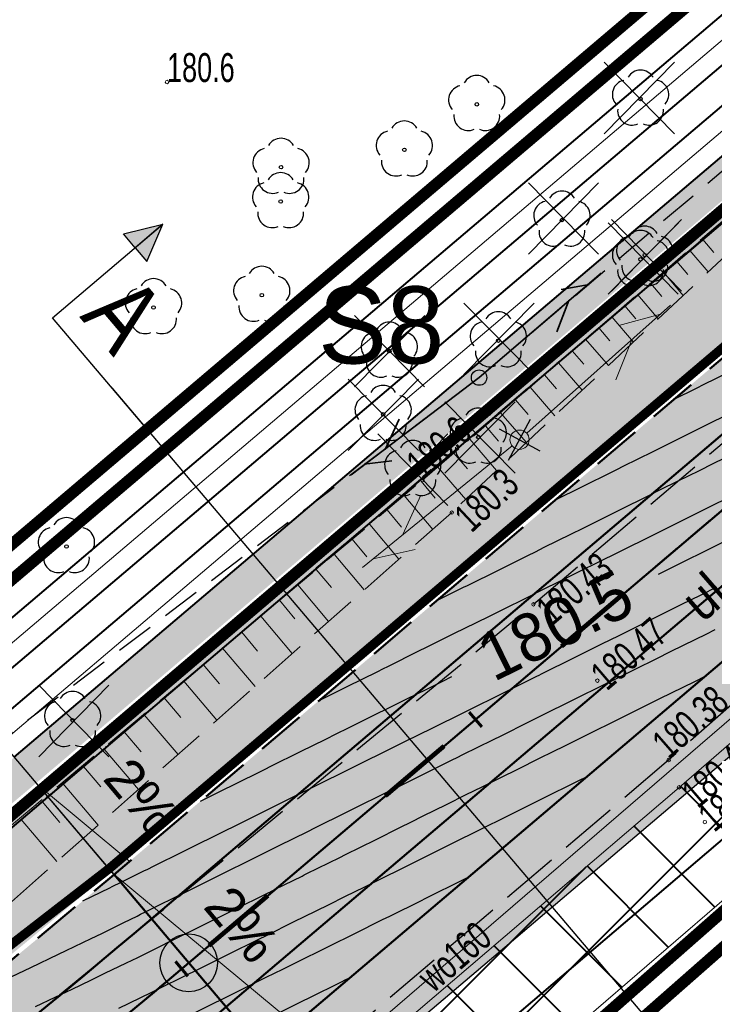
# Model space of a CAD drawing. Header units: metres. Extents: x 7429064 to 7431133, y 5709479 to 5714472.
# Tile 29 of 176: x 7429333 to 7429351, y 5709714 to 5709739. Entities that reach past the tile are written whole.
import ezdxf
from ezdxf.enums import TextEntityAlignment as Align

# ---------------------------------------------------------------- set-up
doc = ezdxf.new("R2010")
doc.units = ezdxf.units.M
for name, pattern in [('1', [0]), ('12', [3, 1, -1, 0, -1]), ('2_BUBZ02', [1.75, 1.25, -0.5]), ('2_KTCR01', [1.5, 1, -0.5]), ('2_KTJZ01', [2, 1.5, -0.5]), ('3_1', [0]), ('3_BUBZ02', [1.75, 1.25, -0.5]), ('3_BUBZ02G', [1.75, 1.25, -0.5]), ('3_KTJZ01', [2, 1.5, -0.5]), ('3_PTRW02', [0]), ('4_1', [0]), ('4_BUBZ02', [1.75, 1.25, -0.5]), ('4_BUBZ02G', [1.75, 1.25, -0.5]), ('4_SUPT_01', [0]), ('4_SUPW_01', [0]), ('7_1', [0]), ('7_SUPT_01', [0]), ('7_SUPW_01', [0]), ('CENTER2', [1.125, 0.75, -0.125, 0.125, -0.125]), ('DASHED', [19.05, 12.7, -6.35]), ('HIDDEN', [0.375, 0.25, -0.125])]:
    doc.linetypes.add(name, pattern=pattern)
for name, color, linetype, lineweight in [('#proj słupy', 1, 'Continuous', 30), ('#proj. światłowód', 1, '2_KTCR01', 18), ('__AMprojkantech', 20, 'DASHED', 35), ('_D_7_PAS DROGOWY-LINIA ROZGR TEREN INW', 222, 'HIDDEN', 50), ('_D_7_PAS DROGOWY_PODZIAL', 1, 'Continuous', 50), ('_D_7_TEREN NIEZBEDNY DLA OB_BUD', 252, 'HIDDEN', 50), ('_D_8_Wymiary', 7, 'Continuous', 20), ('_skarpy', 84, 'Continuous', 40), ('_wycinka_ZUDP', 1, 'Continuous', 30), ('BUBZ_L_1', 252, '2_BUBZ02', 18), ('BUBZ_L_1_a', 252, '4_BUBZ02', 18), ('D_1_KOCIE OCZKA', 7, 'Continuous', 50), ('D_1_LINIA_KRAWĘŻNIK_BET_20_30 WYN 12 CM - III', 7, 'Continuous', 50), ('D_1_Nachylenie_poprzeczne', 7, 'Continuous', 20), ('gaPoziome', 7, 'Continuous', 30), ('GMINA_L_0', 252, '12', 35), ('KRAWĘŻNIK BETONOWY 12_25 WYN 0 CM', 250, 'DASHED', 50), ('KTJZ_L_0', 252, '2_KTJZ01', 30), ('OBOP_T_1', 82, 'Continuous', 30), ('PRZEKROJE_NORMALNE OPERAT WP', 5, 'Continuous', 30), ('PTRW_L_1', 252, 'Continuous', 18), ('RTPW_T_0', 252, 'Continuous', 15), ('RTPW_T_0_a', 252, 'Continuous', 15), ('RTPW_T_1', 252, 'Continuous', 15), ('skarpa', 82, 'ŚLADY', 20), ('SUPM_T_0', 252, 'Continuous', 15), ('SUPT_L_0', 252, '4_SUPT_01', 18), ('SUPW_E_T_0', 252, 'Continuous', 15), ('SUPW_L_0', 252, '4_SUPW_01', 18)]:
    doc.layers.add(name, color=color, linetype=linetype, lineweight=lineweight)
for name, color, linetype in [('_1_Mapa', 7, 'Continuous'), ('_1_X-REFY', 7, 'Continuous'), ('C-DROGI-SYTUACJA-ETYKIETY', 7, 'Continuous'), ('C-TEREN', 7, 'Continuous'), ('C-TEREN-ETYKIETY', 7, 'Continuous'), ('zzz.gaHSDomyslna', 7, 'Continuous')]:
    doc.layers.add(name, color=color, linetype=linetype)
doc.layers.add('_Brudnopis', color=22, linetype='Continuous', lineweight=50, plot=False)
for name, color, linetype, lineweight, true_color in [('_D_7_CZASOWE ZAJĘCIE_PRZEBUDOWA SIECI', 7, 'HIDDEN', 50, 0xd16900), ('DZIALKA_L_0', 7, '1', 40, 0x008000), ('HECZ DROGI ROWEROWE', 7, 'Continuous', 13, 0xff8a8a), ('OBOP_T_1_a', 7, 'Continuous', 30, 0x008000)]:
    doc.layers.add(name, color=color, linetype=linetype, lineweight=lineweight, true_color=true_color)
doc.layers.add('D_1_LINIA_OBRZEŻE_BET_6x30cm - III', color=24, linetype='Continuous', lineweight=30, transparency=0.3)
for name, color, linetype, lineweight, true_color, transparency in [('D_2_HECZ_CHODNIK_KOSTKA', 7, 'Continuous', 0, 0xf7f588, 0.35), ('D_2_HECZ_JEZDNIA KR3- NOWA KONSTRUKCJA', 7, 'Continuous', 13, 0x99e6ff, 0.3), ('D_2_HECZ_JEZDNIA KR3- NOWA KONSTRUKCJA G4', 7, 'Continuous', 13, 0xbdbdbd, 0.3)]:
    doc.layers.add(name, color=color, linetype=linetype, lineweight=lineweight, true_color=true_color, transparency=transparency)
doc.styles.add('ARIAL', font='arial.ttf')
doc.styles.add('Styl Arial', font='arial.ttf', dxfattribs={"width": 0.8, "height": 0.9})
doc.styles.add('wym500', font='arial.ttf', dxfattribs={"width": 0.9, "height": 0.9})
doc.linetypes.add('ŚLADY', pattern='A,3.81,[130,ltypeshp.shx,S=6.35,R=0,X=0,Y=0],3.81', length=7.62)

# ---------------------------------------------------------------- blocks, each defined once
blk = doc.blocks.new('A$C59100B2D')
at = {"layer": '_wycinka_ZUDP'}
for points in [[(0.701, -0.713), (-0.701, 0.713)], [(-0.7, -0.713), (0.701, 0.713)]]:
    blk.add_lwpolyline(points, dxfattribs=at)
blk = doc.blocks.new('3_OBOP02_01')
at = {"linetype": 'Continuous'}
blk.add_circle((0, 0), 0.045, dxfattribs=at)
for centre, start, end in [((0, 0.375), 30.1401, 149.8599), ((-0.357, 0.116), 102.1445, 221.86), ((0.357, 0.116), 318.14, 77.8555), ((-0.22, -0.303), 174.1482, 293.8542), ((0.22, -0.303), 246.1458, 5.8518)]:
    blk.add_arc(centre, 0.375, start, end, dxfattribs=at)
blk = doc.blocks.new('3_RTPW01')
at = {"linetype": 'Continuous'}
blk.add_circle((0, 0), 0.045, dxfattribs=at)
blk = doc.blocks.new('3_RTPW02')
at = {"linetype": 'Continuous'}
blk.add_circle((0, 0), 0.045, dxfattribs=at)
blk = doc.blocks.new('4_OBOP02_01')
at = {"linetype": 'Continuous'}
blk.add_circle((0, 0), 0.045, dxfattribs=at)
for centre, start, end in [((0, 0.375), 30.1401, 149.8599), ((-0.357, 0.116), 102.1445, 221.86), ((0.357, 0.116), 318.14, 77.8555), ((-0.22, -0.303), 174.1482, 293.8542), ((0.22, -0.303), 246.1458, 5.8518)]:
    blk.add_arc(centre, 0.375, start, end, dxfattribs=at)
blk = doc.blocks.new('4_RTPW01')
at = {"linetype": 'Continuous'}
blk.add_circle((0, 0), 0.045, dxfattribs=at)
blk = doc.blocks.new('7_SUSM04_01')
at = {"linetype": 'Continuous'}
blk.add_circle((0, 0), 0.25, dxfattribs=at)
blk = doc.blocks.new('X-ref_MDCP_Szara')
at = {"layer": 'BUBZ_L_1', "linetype": '3_BUBZ02'}
for p, q in [((7429362.155, 5709742.941), (7429344.41, 5709726.3)), ((7429344.41, 5709726.3), (7429321.95, 5709706.46))]:
    blk.add_line(p, q, dxfattribs=at)
at = {"layer": 'BUBZ_L_1', "linetype": '3_BUBZ02G'}
for p, q in [((7429348.209, 5709731.076), (7429362.155, 5709742.941)), ((7429343.65, 5709727.14), (7429348.209, 5709731.076)), ((7429338.504, 5709722.819), (7429343.65, 5709727.14)), ((7429307.84, 5709696.73), (7429338.504, 5709722.819))]:
    blk.add_line(p, q, dxfattribs=at)
at = {"layer": 'BUBZ_L_1', "linetype": '3_1'}
for p, q in [((7429350.927, 5709733.388), (7429351.214, 5709733.051)), ((7429350.589, 5709733.101), (7429351.066, 5709732.542)), ((7429350.252, 5709732.814), (7429350.539, 5709732.477)), ((7429349.915, 5709732.527), (7429350.419, 5709731.935)), ((7429349.577, 5709732.24), (7429349.864, 5709731.903)), ((7429349.24, 5709731.953), (7429349.772, 5709731.328)), ((7429348.902, 5709731.666), (7429349.19, 5709731.329)), ((7429348.565, 5709731.379), (7429349.125, 5709730.721)), ((7429348.228, 5709731.092), (7429348.515, 5709730.755)), ((7429347.886, 5709730.797), (7429348.476, 5709730.113)), ((7429347.537, 5709730.496), (7429347.838, 5709730.147)), ((7429347.18, 5709730.188), (7429347.796, 5709729.475)), ((7429346.816, 5709729.874), (7429347.131, 5709729.51)), ((7429346.445, 5709729.553), (7429347.086, 5709728.81)), ((7429346.065, 5709729.225), (7429346.393, 5709728.846)), ((7429345.678, 5709728.891), (7429346.347, 5709728.116)), ((7429345.283, 5709728.55), (7429345.624, 5709728.154)), ((7429344.879, 5709728.201), (7429345.576, 5709727.394)), ((7429344.467, 5709727.845), (7429344.823, 5709727.433)), ((7429344.046, 5709727.482), (7429344.773, 5709726.64)), ((7429343.616, 5709727.112), (7429343.981, 5709726.677)), ((7429343.177, 5709726.742), (7429343.915, 5709725.863)), ((7429342.731, 5709726.368), (7429343.105, 5709725.923)), ((7429342.28, 5709725.99), (7429343.038, 5709725.088)), ((7429341.823, 5709725.606), (7429342.207, 5709725.149)), ((7429341.361, 5709725.218), (7429342.138, 5709724.293)), ((7429340.892, 5709724.824), (7429341.286, 5709724.356)), ((7429340.418, 5709724.426), (7429341.215, 5709723.477)), ((7429339.937, 5709724.023), (7429340.341, 5709723.542)), ((7429339.451, 5709723.614), (7429340.268, 5709722.641)), ((7429338.958, 5709723.201), (7429339.372, 5709722.708)), ((7429338.46, 5709722.781), (7429339.304, 5709721.789)), ((7429337.959, 5709722.355), (7429338.385, 5709721.855)), ((7429337.454, 5709721.926), (7429338.314, 5709720.915)), ((7429336.944, 5709721.492), (7429337.378, 5709720.981)), ((7429336.429, 5709721.053), (7429337.305, 5709720.024)), ((7429335.909, 5709720.611), (7429336.351, 5709720.092)), ((7429335.385, 5709720.165), (7429336.277, 5709719.116)), ((7429334.855, 5709719.715), (7429335.306, 5709719.185)), ((7429334.321, 5709719.26), (7429335.23, 5709718.191)), ((7429333.781, 5709718.801), (7429334.24, 5709718.261)), ((7429333.237, 5709718.338), (7429334.163, 5709717.248))]:
    blk.add_line(p, q, dxfattribs=at)
at = {"layer": 'BUBZ_L_1_a', "linetype": '4_BUBZ02G'}
for p, q in [((7429348.209, 5709731.076), (7429364.51, 5709745.15)), ((7429320.76, 5709707.92), (7429338.504, 5709722.819))]:
    blk.add_line(p, q, dxfattribs=at)
at = {"layer": 'BUBZ_L_1_a', "linetype": '4_BUBZ02'}
for p, q in [((7429348.209, 5709731.076), (7429362.155, 5709742.941)), ((7429307.84, 5709696.73), (7429338.504, 5709722.819))]:
    blk.add_line(p, q, dxfattribs=at)
at = {"layer": 'BUBZ_L_1_a', "linetype": '4_1'}
for p, q in [((7429350.858, 5709733.364), (7429350.875, 5709733.344)), ((7429350.48, 5709733.037), (7429350.494, 5709733.02)), ((7429350.102, 5709732.71), (7429350.113, 5709732.696)), ((7429349.723, 5709732.383), (7429349.733, 5709732.372)), ((7429349.345, 5709732.057), (7429349.352, 5709732.048)), ((7429348.966, 5709731.73), (7429348.971, 5709731.724)), ((7429348.588, 5709731.403), (7429348.59, 5709731.4)), ((7429338.484, 5709722.803), (7429338.484, 5709722.802)), ((7429338.101, 5709722.481), (7429338.104, 5709722.478)), ((7429337.718, 5709722.159), (7429337.723, 5709722.154)), ((7429337.336, 5709721.838), (7429337.342, 5709721.83)), ((7429336.953, 5709721.516), (7429336.961, 5709721.506)), ((7429336.57, 5709721.195), (7429336.58, 5709721.182)), ((7429336.187, 5709720.873), (7429336.199, 5709720.858)), ((7429335.804, 5709720.552), (7429335.819, 5709720.534)), ((7429335.421, 5709720.23), (7429335.438, 5709720.21)), ((7429335.038, 5709719.909), (7429335.057, 5709719.886)), ((7429334.655, 5709719.587), (7429334.676, 5709719.562)), ((7429334.272, 5709719.266), (7429334.295, 5709719.238)), ((7429333.889, 5709718.944), (7429333.914, 5709718.914)), ((7429333.506, 5709718.623), (7429333.534, 5709718.59))]:
    blk.add_line(p, q, dxfattribs=at)
blk.add_point((7429348.209, 5709731.076), dxfattribs=at)
at = {"layer": 'DZIALKA_L_0', "linetype": '1'}
for p, q in [((7429435.86, 5709805.65), (7429307.84, 5709696.73)), ((7429408.88, 5709766.76), (7429315.02, 5709686.81))]:
    blk.add_line(p, q, dxfattribs=at)
at = {"layer": 'GMINA_L_0', "linetype": '12'}
blk.add_line((7429307.84, 5709696.73), (7429435.86, 5709805.65), dxfattribs=at)
at = {"layer": 'KTJZ_L_0', "linetype": '3_KTJZ01'}
for p, q in [((7429346.53, 5709723.92), (7429369.53, 5709743.52)), ((7429372.8, 5709739.82), (7429350.04, 5709719.88)), ((7429323.43, 5709704.88), (7429346.53, 5709723.92)), ((7429350.04, 5709719.88), (7429327.24, 5709700.43))]:
    blk.add_line(p, q, dxfattribs=at)
at = {"layer": 'PTRW_L_1', "linetype": '3_PTRW02'}
for p, q in [((7429350.31, 5709719.17), (7429361.13, 5709728.54)), ((7429327.69, 5709699.85), (7429350.31, 5709719.17)), ((7429352, 5709716.72), (7429329.38, 5709697.22))]:
    blk.add_line(p, q, dxfattribs=at)
at = {"layer": 'SUPT_L_0', "linetype": '7_SUPT_01'}
for p, q in [((7429346.357, 5709728.356), (7429350.091, 5709731.681)), ((7429348.75, 5709731.157), (7429349.829, 5709731.449)), ((7429348.668, 5709729.745), (7429349.083, 5709730.784)), ((7429342.096, 5709724.878), (7429345.976, 5709728.032)), ((7429343.144, 5709725.73), (7429343.604, 5709726.749)), ((7429342.368, 5709725.099), (7429343.459, 5709725.342))]:
    blk.add_line(p, q, dxfattribs=at)
at = {"layer": 'SUPW_L_0', "linetype": '7_SUPW_01'}
blk.add_line((7429329.75, 5709702.1), (7429369.46, 5709736.3), dxfattribs=at)
at = {"layer": 'SUPW_L_0', "linetype": '7_1'}
blk.add_line((7429329.75, 5709702.1), (7429369.46, 5709736.3), dxfattribs=at)
at = {"layer": 'OBOP_T_1'}
blk.add_blockref('3_OBOP02_01', (7429345.1, 5709728.26), dxfattribs=at)
at = {"layer": 'OBOP_T_1_a'}
for p in [(7429345.06, 5709736.89), (7429349.31, 5709737.03), (7429343.18, 5709735.71), (7429339.98, 5709735.26), (7429339.97, 5709734.37), (7429347.27, 5709733.89), (7429349.42, 5709732.98), (7429349.31, 5709732.87), (7429339.48, 5709731.94), (7429336.67, 5709731.62), (7429345.62, 5709730.76), (7429342.79, 5709730.49), (7429342.63, 5709728.85), (7429343.4, 5709727.42), (7429334.41, 5709725.42), (7429334.57, 5709720.91)]:
    blk.add_blockref('4_OBOP02_01', p, dxfattribs=at)
at = {"layer": 'RTPW_T_0'}
for p in [(7429343.65, 5709727.14), (7429344.41, 5709726.3), (7429350.31, 5709719.17), (7429350.98, 5709718.27)]:
    blk.add_blockref('3_RTPW01', p, dxfattribs=at)
at = {"layer": 'RTPW_T_0_a'}
blk.add_blockref('4_RTPW01', (7429337.02, 5709737.47), dxfattribs=at)
at = {"layer": 'RTPW_T_1'}
for p in [(7429346.53, 5709723.92), (7429348.19, 5709721.94), (7429350.04, 5709719.88)]:
    blk.add_blockref('3_RTPW02', p, dxfattribs=at)
at = {"layer": 'SUPM_T_0'}
blk.add_blockref('7_SUSM04_01', (7429346.17, 5709728.19), dxfattribs=at)
at = {"layer": 'RTPW_T_0', "width": 0.7}
blk.add_text('180.6', height=0.75, rotation=40.8065, dxfattribs=at).set_placement((7429343.65, 5709727.14))
for s, rotation, p in [('180.3', 43.1619, (7429344.41, 5709726.3)), ('180.4', 40.8922, (7429350.31, 5709719.17))]:
    blk.add_text(s, height=0.75, rotation=rotation, dxfattribs=at).set_placement(p, align=Align.TOP_LEFT)
blk.add_text('180.3', height=0.75, rotation=40.8701, dxfattribs=at).set_placement((7429350.98, 5709718.27), align=Align.MIDDLE_LEFT)
at = {"layer": 'RTPW_T_0_a', "width": 0.7}
blk.add_text('180.6', height=0.75, rotation=0.0152, dxfattribs=at).set_placement((7429337.02, 5709737.47))
at = {"layer": 'RTPW_T_1', "width": 0.7}
blk.add_text('180.43', height=0.75, rotation=40.4368, dxfattribs=at).set_placement((7429346.53, 5709723.92), align=Align.TOP_LEFT)
blk.add_text('180.47', height=0.75, rotation=40.6033, dxfattribs=at).set_placement((7429348.19, 5709721.94), align=Align.MIDDLE_LEFT)
blk.add_text('180.38', height=0.75, rotation=41.2215, dxfattribs=at).set_placement((7429350.04, 5709719.88))
at = {"layer": 'SUPW_E_T_0', "width": 0.7}
blk.add_text('wo160', height=0.75, rotation=40.7365, dxfattribs=at).set_placement((7429344.476, 5709714.782), align=Align.MIDDLE)
blk = doc.blocks.new('#LEWO')
at = {"layer": '__AMprojkantech', "linetype": '1'}
for p, q in [((-2.31, 0.414), (-3.074, 0.002)), ((-0.005, 0.005), (-4.177, 0.018)), ((-3.116, -0.339), (-3.744, 0.033))]:
    blk.add_line(p, q, dxfattribs=at)
blk = doc.blocks.new('#PRAWO')
at = {"layer": '__AMprojkantech', "linetype": '1'}
for p, q in [((3.153, 1.559, 0.002), (3.783, 1.189, 0.002)), ((0.045, 1.201, 0.002), (4.216, 1.206, 0.002)), ((2.351, 0.802, 0.002), (3.113, 1.217, 0.002))]:
    blk.add_line(p, q, dxfattribs=at)
blk = doc.blocks.new('X-ref_Oświetlenie i teletechnika')
at = {"layer": '#proj słupy', "lineweight": 30}
for p, q in [((7429345.884, 5709727.66), (7429346.456, 5709728.72)), ((7429345.64, 5709728.476), (7429346.7, 5709727.904))]:
    blk.add_line(p, q, dxfattribs=at)
at = {"layer": '#proj słupy', "linetype": '1', "lineweight": 30}
blk.add_circle((7429345.12, 5709729.801), 0.2, dxfattribs=at)
at = {"layer": '#proj. światłowód', "lineweight": 30, "flags": 128}
blk.add_lwpolyline([(7429617.95, 5709967.85), (7429611.163, 5709956.371), (7429573.165, 5709923.859), (7429535.247, 5709891.397), (7429497.339, 5709858.957), (7429459.29, 5709826.673), (7429421.225, 5709794.375), (7429383.144, 5709762.063), (7429345.12, 5709729.801), (7429305.765, 5709699.935), (7429266.407, 5709683.285), (7429226.48, 5709664.88)], dxfattribs=at)
at = {"layer": '#proj słupy', "lineweight": 30}
for name, p, rotation in [('#PRAWO', (7429345.865, 5709728.857, -0.002), 40.42386923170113), ('#LEWO', (7429345.128, 5709729.8), 37.39016441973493)]:
    blk.add_blockref(name, p, dxfattribs=dict(at, rotation=rotation))
at = {"layer": '#proj słupy', "color": 0, "linetype": 'Continuous', "lineweight": 40, "insert": (7429340.943, 5709732.167), "char_height": 2, "attachment_point": 1}
blk.add_mtext_dynamic_manual_height_columns('S8', width=2.28781, gutter_width=1, heights=[0], dxfattribs=at)
blk = doc.blocks.new('*U221')
at = {"layer": 'zzz.gaHSDomyslna', "color": 140}
for points in [[(18.484, 15.303, 0.12, 0.12, 0), (20.009, 16.597, 0.12, 0.12, 0)], [(13.909, 11.421, 0.12, 0.12, 0), (15.434, 12.715, 0.12, 0.12, 0)], [(9.334, 7.539, 0.12, 0.12, 0), (10.859, 8.833, 0.12, 0.12, 0)]]:
    blk.add_lwpolyline(points, format="xyseb", dxfattribs=at)
blk = doc.blocks.new('*U212')
at = {"layer": 'zzz.gaHSDomyslna', "color": 140}
blk.add_lwpolyline([(0, 0, 0.24, 0.24, 0.067069), (48.758, 31.23, 0.24, 0.24, 0), (144.584, 112.538, 0.24, 0.24, 0)], format="xyseb", dxfattribs=at)
blk = doc.blocks.new('spearator')
at = {"layer": 'D_1_KOCIE OCZKA'}
h = blk.add_hatch(color=12, dxfattribs=at)
h.dxf.hatch_style = 1
edge = h.paths.add_edge_path()
edge.add_line((7429810.877, 5710121.625), (7429811.641, 5710122.271))
edge.add_arc((7429811.592, 5710122.328), 0.075, 310.2315, 490.2315)
edge.add_line((7429811.544, 5710122.386), (7429810.781, 5710121.74))
edge.add_arc((7429810.829, 5710121.683), 0.075, 130.2315, 310.2315)
at = {"layer": 'D_1_KOCIE OCZKA', "lineweight": 18, "flags": 128}
blk.add_lwpolyline([(7429810.877, 5710121.625), (7429811.641, 5710122.271, 1), (7429811.544, 5710122.386), (7429810.781, 5710121.74, 1)], format="xyb", close=True, dxfattribs=at)
blk = doc.blocks.new('X-ref_SOR')
at = {"layer": 'D_1_KOCIE OCZKA', "rotation": 0.06988272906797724}
for p in [(6509.082, -9450.231), (6505.576, -9453.209), (6502.068, -9456.184), (6498.56, -9459.159), (6495.053, -9462.137)]:
    blk.add_blockref('spearator', p, dxfattribs=at)
at = {"layer": 'gaPoziome'}
for name, p in [('*U212', (7429286.754, 5709685.827)), ('*U221', (7429328.775, 5709707.526))]:
    blk.add_blockref(name, p, dxfattribs=at)
blk = doc.blocks.new('*U295')
at = {"layer": 'C-TEREN-ETYKIETY', "color": 7, "linetype": 'Continuous', "lineweight": -3, "insert": (7429347.096, 5709723.374, 180.5), "char_height": 1.25, "attachment_point": 5, "rotation": 26.3531}
blk.add_mtext('180.5', dxfattribs=at)
blk = doc.blocks.new('x-ref_warstwice')
at = {"layer": 'C-TEREN', "color": 46, "linetype": 'Continuous', "lineweight": 30}
for p, q in [((7429344.181, 5709721.93, 180.5), (7429344.414, 5709722.046, 180.5)), ((7429343.258, 5709721.473, 180.5), (7429343.743, 5709721.713, 180.5)), ((7429343.743, 5709721.713, 180.5), (7429344.181, 5709721.93, 180.5)), ((7429342.847, 5709721.269, 180.5), (7429343.258, 5709721.473, 180.5)), ((7429342.334, 5709721.015, 180.5), (7429342.847, 5709721.269, 180.5)), ((7429341.729, 5709720.715, 180.5), (7429342.334, 5709721.015, 180.5)), ((7429341.411, 5709720.558, 180.5), (7429341.729, 5709720.715, 180.5)), ((7429341.142, 5709720.424, 180.5), (7429341.411, 5709720.558, 180.5)), ((7429340.488, 5709720.1, 180.5), (7429341.142, 5709720.424, 180.5)), ((7429339.716, 5709719.718, 180.5), (7429340.488, 5709720.1, 180.5)), ((7429339.564, 5709719.643, 180.5), (7429339.716, 5709719.718, 180.5)), ((7429338.709, 5709719.219, 180.5), (7429339.564, 5709719.643, 180.5)), ((7429338.583, 5709719.157, 180.5), (7429338.641, 5709719.185, 180.5)), ((7429338.641, 5709719.185, 180.5), (7429338.709, 5709719.219, 180.5)), ((7429337.89, 5709718.814, 180.5), (7429338.583, 5709719.157, 180.5))]:
    blk.add_line(p, q, dxfattribs=at)
at = {"layer": 'C-TEREN', "color": 42, "linetype": 'HIDDEN', "lineweight": 25, "ltscale": 10}
for points, elevation in [([(7429351.75, 5709730.012), (7429350.887, 5709729.584), (7429350.827, 5709729.554), (7429350.775, 5709729.529), (7429350.158, 5709729.223)], 180.42), ([(7429351.474, 5709728.792), (7429351.138, 5709728.625), (7429350.55, 5709728.334), (7429349.856, 5709727.99), (7429349.627, 5709727.877), (7429348.849, 5709727.492), (7429348.704, 5709727.419), (7429348.58, 5709727.358), (7429347.78, 5709726.962), (7429347.091, 5709726.621)], 180.44), ([(7429344.024, 5709724.018), (7429344.679, 5709724.343), (7429344.734, 5709724.37), (7429344.798, 5709724.402), (7429345.657, 5709724.827), (7429346.385, 5709725.188), (7429346.58, 5709725.285), (7429346.811, 5709725.399), (7429347.504, 5709725.742), (7429347.818, 5709725.898), (7429348.427, 5709726.199), (7429348.943, 5709726.455), (7429349.351, 5709726.657), (7429349.832, 5709726.895), (7429350.274, 5709727.114), (7429350.839, 5709727.394), (7429351.197, 5709727.572), (7429351.501, 5709727.722)], 180.46), ([(7429351.821, 5709726.798), (7429350.921, 5709726.352), (7429350.814, 5709726.299), (7429349.998, 5709725.894), (7429349.306, 5709725.552), (7429349.074, 5709725.437), (7429348.801, 5709725.302), (7429348.151, 5709724.98), (7429347.794, 5709724.803), (7429347.227, 5709724.522), (7429346.748, 5709724.284), (7429346.304, 5709724.065), (7429345.78, 5709723.805), (7429345.381, 5709723.607), (7429345.042, 5709723.44), (7429344.457, 5709723.15), (7429343.767, 5709722.808), (7429343.534, 5709722.692), (7429342.76, 5709722.309), (7429342.611, 5709722.235), (7429342.484, 5709722.172), (7429341.687, 5709721.778), (7429340.957, 5709721.416)], 180.48), ([(7429334.832, 5709716.223), (7429335.538, 5709716.566), (7429335.597, 5709716.595), (7429335.612, 5709716.603), (7429335.814, 5709716.702), (7429336.417, 5709717.001), (7429336.518, 5709717.051), (7429336.671, 5709717.127), (7429337.441, 5709717.508), (7429337.678, 5709717.625), (7429338.365, 5709717.966), (7429338.946, 5709718.254), (7429339.288, 5709718.423), (7429339.691, 5709718.623), (7429340.211, 5709718.88), (7429340.698, 5709719.122), (7429341.135, 5709719.338), (7429341.504, 5709719.521), (7429342.058, 5709719.795), (7429342.712, 5709720.119), (7429342.981, 5709720.253), (7429343.21, 5709720.366), (7429343.905, 5709720.71), (7429344.725, 5709721.117), (7429344.828, 5709721.167), (7429345.732, 5709721.615), (7429345.751, 5709721.625), (7429345.768, 5709721.633), (7429345.965, 5709721.731), (7429346.62, 5709722.055), (7429346.675, 5709722.082), (7429346.739, 5709722.114), (7429347.598, 5709722.54), (7429348.326, 5709722.9), (7429348.521, 5709722.997), (7429348.752, 5709723.112), (7429349.445, 5709723.455), (7429349.759, 5709723.61), (7429350.368, 5709723.912), (7429350.884, 5709724.167), (7429351.291, 5709724.369)], 180.52), ([(7429332.635, 5709714.101), (7429333.485, 5709714.501), (7429334.202, 5709714.842), (7429334.405, 5709714.94), (7429335.051, 5709715.25), (7429335.325, 5709715.383), (7429335.899, 5709715.663), (7429336.243, 5709715.832), (7429336.333, 5709715.877), (7429336.461, 5709715.939), (7429336.843, 5709716.129), (7429337.165, 5709716.288), (7429337.654, 5709716.53), (7429338.088, 5709716.746), (7429338.66, 5709717.029), (7429339.012, 5709717.203), (7429339.309, 5709717.35), (7429339.935, 5709717.66), (7429340.674, 5709718.027), (7429340.858, 5709718.118), (7429341.681, 5709718.525), (7429341.782, 5709718.575), (7429341.867, 5709718.618), (7429342.705, 5709719.033), (7429342.898, 5709719.128), (7429343.628, 5709719.49), (7429344.425, 5709719.885), (7429344.552, 5709719.948), (7429344.701, 5709720.022), (7429345.475, 5709720.405), (7429345.708, 5709720.52), (7429346.398, 5709720.862), (7429346.983, 5709721.152), (7429347.322, 5709721.32), (7429347.721, 5709721.518), (7429348.245, 5709721.777), (7429348.689, 5709721.997), (7429349.168, 5709722.235), (7429349.735, 5709722.515), (7429350.092, 5709722.692), (7429350.742, 5709723.014), (7429351.015, 5709723.149), (7429351.247, 5709723.264)], 180.54), ([(7429333.606, 5709713.487), (7429334.12, 5709713.729), (7429334.555, 5709713.936), (7429335.044, 5709714.171), (7429335.408, 5709714.346), (7429335.967, 5709714.617), (7429336.26, 5709714.76), (7429336.889, 5709715.069), (7429337.053, 5709715.15), (7429337.107, 5709715.177), (7429337.269, 5709715.257), (7429337.812, 5709715.526), (7429338.636, 5709715.934), (7429338.735, 5709715.983), (7429339.643, 5709716.433), (7429339.659, 5709716.441), (7429339.672, 5709716.447), (7429339.831, 5709716.526), (7429340.524, 5709716.869), (7429340.582, 5709716.898), (7429340.65, 5709716.932), (7429341.505, 5709717.355), (7429341.656, 5709717.43), (7429342.429, 5709717.813), (7429343.082, 5709718.137), (7429343.352, 5709718.27), (7429343.67, 5709718.428), (7429344.275, 5709718.728), (7429344.788, 5709718.982), (7429345.199, 5709719.185), (7429345.684, 5709719.425), (7429346.122, 5709719.642), (7429346.69, 5709719.924), (7429347.045, 5709720.1), (7429347.346, 5709720.249), (7429347.969, 5709720.557), (7429348.704, 5709720.922), (7429348.892, 5709721.015), (7429349.051, 5709721.094), (7429349.815, 5709721.472), (7429350.718, 5709721.919), (7429350.739, 5709721.93), (7429350.973, 5709722.046)], 180.56), ([(7429335.765, 5709713.441), (7429336.61, 5709713.851), (7429336.622, 5709713.857), (7429336.762, 5709713.926), (7429337.535, 5709714.306), (7429337.551, 5709714.314), (7429337.754, 5709714.414), (7429338.358, 5709714.713), (7429338.459, 5709714.763), (7429338.612, 5709714.839), (7429339.382, 5709715.221), (7429339.619, 5709715.338), (7429340.305, 5709715.678), (7429340.887, 5709715.966), (7429341.229, 5709716.135), (7429341.632, 5709716.335), (7429342.152, 5709716.593), (7429342.639, 5709716.834), (7429343.076, 5709717.05), (7429343.445, 5709717.233), (7429343.999, 5709717.508), (7429344.653, 5709717.832), (7429344.922, 5709717.965), (7429345.151, 5709718.078), (7429345.846, 5709718.423), (7429346.666, 5709718.829), (7429346.769, 5709718.88), (7429347.673, 5709719.328), (7429347.692, 5709719.337), (7429347.709, 5709719.345), (7429347.906, 5709719.443)], 180.58), ([(7429333.008, 5709709.995), (7429333.217, 5709710.091), (7429333.874, 5709710.396), (7429334.155, 5709710.527), (7429334.739, 5709710.801), (7429335.092, 5709710.967), (7429335.507, 5709711.166), (7429336.028, 5709711.413), (7429336.526, 5709711.654), (7429336.962, 5709711.863), (7429337.33, 5709712.042), (7429337.895, 5709712.319), (7429338.561, 5709712.648), (7429338.827, 5709712.779), (7429338.994, 5709712.862), (7429339.048, 5709712.889), (7429339.21, 5709712.97), (7429339.753, 5709713.238), (7429340.577, 5709713.647), (7429340.676, 5709713.696), (7429341.584, 5709714.145), (7429341.599, 5709714.153), (7429341.613, 5709714.16), (7429341.772, 5709714.239)], 180.62)]:
    blk.add_lwpolyline(points, dxfattribs=dict(at, elevation=elevation))
at = {"layer": 'C-TEREN', "color": 46, "linetype": 'Continuous', "lineweight": 30}
for points, elevation in [([(7429349.777, 5709724.702), (7429350.521, 5709725.071), (7429350.644, 5709725.132), (7429350.79, 5709725.204), (7429351.568, 5709725.589)], 180.5), ([(7429337.579, 5709713.246), (7429338.181, 5709713.543), (7429338.272, 5709713.588), (7429338.401, 5709713.652), (7429338.784, 5709713.841), (7429339.106, 5709714.001), (7429339.594, 5709714.243), (7429340.029, 5709714.458), (7429340.601, 5709714.742), (7429340.952, 5709714.916), (7429341.25, 5709715.063), (7429341.876, 5709715.373), (7429342.615, 5709715.739), (7429342.799, 5709715.83), (7429343.622, 5709716.238), (7429343.723, 5709716.288), (7429343.808, 5709716.33), (7429344.646, 5709716.745), (7429344.839, 5709716.841)], 180.6)]:
    blk.add_lwpolyline(points, dxfattribs=dict(at, elevation=elevation))
at = {"layer": 'C-TEREN-ETYKIETY', "color": 7, "linetype": 'Continuous', "lineweight": -3}
blk.add_blockref('*U295', (0, 0), dxfattribs=at)
blk = doc.blocks.new('AeccTickCircle')
at = {"color": 0, "linetype": 'ByBlock', "lineweight": -2}
blk.add_circle((0, 0), 0.5, dxfattribs=at)
blk = doc.blocks.new('AeccTickLine')
at = {"color": 0, "linetype": 'ByBlock', "lineweight": -2}
blk.add_line((0, 1), (0, -1), dxfattribs=at)
blk = doc.blocks.new('OŚ_Dąbrowskiego_1')
at = {"layer": '_D_8_Wymiary', "color": 1, "linetype": 'CENTER2', "lineweight": 35, "flags": 128}
blk.add_lwpolyline([(7429230.998, 5709660.664), (7429273.145, 5709676.622, 0.085629), (7429337.582, 5709714.618), (7429502.301, 5709854.381), (7429714.669, 5710036.139), (7429868.111, 5710165.952)], format="xyb", dxfattribs=at)
at = {"layer": 'C-DROGI-SYTUACJA-ETYKIETY', "color": 7, "linetype": 'Continuous', "lineweight": -3}
blk.add_line((7429337.178, 5709715.094), (7429321.003, 5709734.157), dxfattribs=at)
at = {"layer": 'C-DROGI-SYTUACJA-ETYKIETY', "color": 7, "linetype": 'Continuous', "lineweight": 60, "xscale": 0.25, "yscale": 0.25, "zscale": 0.25}
for p, rotation in [((7429345.026, 5709720.934), 40.31442587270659), ((7429337.401, 5709714.464), 40.25264542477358)]:
    blk.add_blockref('AeccTickLine', p, dxfattribs=dict(at, rotation=rotation))
at = {"layer": 'C-DROGI-SYTUACJA-ETYKIETY', "color": 7, "linetype": 'Continuous', "lineweight": -3, "xscale": 1.5, "yscale": 1.5, "zscale": 1.5, "rotation": 40.31442587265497}
blk.add_blockref('AeccTickCircle', (7429337.582, 5709714.618), dxfattribs=at)

msp = doc.modelspace()

# ---------------------------------------------------------------- hatches: boundary and pattern name
at = {"layer": '_skarpy'}
h = msp.add_hatch(dxfattribs=at)
h.set_pattern_fill('ANSI37', color=256, scale=0.5)
h.set_pattern_definition([(45, (22026.314, 8309.6793), (-1.12253201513, 1.12253201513), []), (135, (22026.314, 8309.6793), (-1.12253201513, -1.12253201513), [])])
h.paths.add_polyline_path([(7429315.13, 5709691.08), (7429301.44, 5709683.62), (7429296.15, 5709681.14), (7429297.12, 5709678.84), (7429302.68, 5709680.36), (7429311.614, 5709685.659), (7429316.91, 5709688.49), (7429329.38, 5709697.22), (7429352, 5709716.72), (7429362.81, 5709726.6), (7429361.13, 5709728.54), (7429350.31, 5709719.17), (7429327.69, 5709699.85)])
at = {"layer": 'D_1_Nachylenie_poprzeczne', "transparency": 33554508}
h = msp.add_hatch(color=256, dxfattribs=at)
h.dxf.hatch_style = 1
h.paths.add_polyline_path([(7429336.052, 5709717.251), (7429335.645, 5709716.906), (7429333.682, 5709719.221)])
h = msp.add_hatch(color=256, dxfattribs=at)
h.dxf.hatch_style = 1
h.paths.add_polyline_path([(7429340.338, 5709713.022), (7429339.526, 5709712.333), (7429335.645, 5709716.906)])
at = {"layer": 'D_2_HECZ_CHODNIK_KOSTKA', "transparency": 33554585}
h = msp.add_hatch(color=256, dxfattribs=at)
h.dxf.hatch_style = 1
edge = h.paths.add_edge_path()
edge.add_line((7429397.755, 5709761.543), (7429398.682, 5709762.329))
edge.add_arc((7429400.893, 5709757.845), 5, 116.2446, 130.3144)
edge.add_line((7429397.658, 5709761.657), (7429354.505, 5709725.042))
edge.add_line((7429354.505, 5709725.042), (7429339.523, 5709712.33))
edge.add_arc((7429194.822, 5709882.942), 223.711, 294.66533, 310.3021, ccw=False)
edge.add_arc((7429290.685, 5709674.19), 6, 114.6653, 169.481)
edge.add_line((7429284.786, 5709675.285), (7429285.343, 5709675.497))
edge.add_arc((7429290.685, 5709674.19), 5.5, 114.6653, 166.2461, ccw=False)
edge.add_line((7429288.39, 5709679.188), (7429288.635, 5709678.64))
edge.add_arc((7429290.685, 5709674.19), 4.9, 114.7369, 161.2456)
edge.add_line((7429286.045, 5709675.765), (7429287.318, 5709676.25))
edge.add_line((7429287.318, 5709676.25), (7429289.254, 5709677.949))
edge.add_arc((7429195.246, 5709882.369), 225, 294.69669, 310.31443)
edge.add_line((7429340.817, 5709710.805), (7429355.799, 5709723.517))
edge.add_line((7429355.799, 5709723.517), (7429398.725, 5709759.94))
edge.add_line((7429398.725, 5709759.94), (7429403.432, 5709761.977))
edge.add_arc((7429400.893, 5709757.845), 4.85, 58.4217, 130.3144)
at = {"layer": 'D_2_HECZ_JEZDNIA KR3- NOWA KONSTRUKCJA'}
h = msp.add_hatch(color=256, dxfattribs=at)
h.dxf.hatch_style = 1
edge = h.paths.add_edge_path()
edge.add_arc((7429610.557, 5709990.469), 30, 310.559, 314.2935)
edge.add_arc((7429610.557, 5709990.469), 30, 314.2935, 325.3941)
edge.add_line((7429635.249, 5709973.431), (7429635.899, 5709972.672))
edge.add_line((7429635.899, 5709972.672), (7429667.702, 5709999.89))
edge.add_line((7429667.702, 5709999.89), (7429675.246, 5710006.347))
edge.add_line((7429675.246, 5710006.347), (7429712.724, 5710038.423))
edge.add_line((7429712.724, 5710038.423), (7429823.828, 5710132.378))
edge.add_line((7429823.828, 5710132.378), (7429834.316, 5710141.377))
edge.add_line((7429834.316, 5710141.377), (7429846.156, 5710151.524))
edge.add_line((7429846.156, 5710151.524), (7429850.099, 5710146.734))
edge.add_line((7429850.099, 5710146.734), (7429838.187, 5710136.85))
edge.add_line((7429838.187, 5710136.85), (7429827.698, 5710127.833))
edge.add_line((7429827.698, 5710127.833), (7429716.613, 5710033.854))
edge.add_line((7429716.613, 5710033.854), (7429633.474, 5709962.699))
edge.add_arc((7429636.726, 5709958.9), 5, 130.559, 193.2571)
edge.add_line((7429631.859, 5709957.753), (7429636.051, 5709939.958))
edge.add_line((7429636.051, 5709939.958), (7429630.653, 5709938.888))
edge.add_line((7429630.653, 5709938.888), (7429629.491, 5709943.821))
edge.add_arc((7429623.651, 5709942.445), 6, 13.2571, 130.559)
edge.add_line((7429619.749, 5709947.003), (7429619.729, 5709946.986))
edge.add_line((7429619.729, 5709946.986), (7429617.779, 5709949.265))
edge.add_line((7429617.779, 5709949.265), (7429606.383, 5709939.512))
edge.add_line((7429606.383, 5709939.512), (7429594.274, 5709929.149))
edge.add_line((7429594.274, 5709929.149), (7429594.825, 5709928.314))
edge.add_line((7429594.825, 5709928.314), (7429589.708, 5709924.935))
edge.add_arc((7429606.237, 5709899.9), 30, 123.434, 130.559)
edge.add_line((7429586.73, 5709922.692), (7429529.23, 5709873.48))
edge.add_line((7429529.23, 5709873.48), (7429502.179, 5709850.343))
edge.add_line((7429502.179, 5709850.343), (7429339.523, 5709712.33))
edge.add_arc((7429194.822, 5709882.942), 223.711, 294.66533, 310.3021, ccw=False)
edge.add_arc((7429190.304, 5709894.737), 236.317, 290.79615, 294.46753, ccw=False)
edge.add_line((7429274.207, 5709673.816), (7429245.41, 5709663.13))
edge.add_line((7429245.41, 5709663.13), (7429242.106, 5709661.907))
edge.add_line((7429242.106, 5709661.907), (7429240.354, 5709666.717))
edge.add_line((7429240.354, 5709666.717), (7429244.254, 5709668.201))
edge.add_line((7429244.254, 5709668.201), (7429272.082, 5709679.428))
edge.add_arc((7429195.246, 5709882.369), 217, 290.73736, 310.31443)
edge.add_line((7429335.641, 5709716.905), (7429500.355, 5709856.664))
edge.add_line((7429500.355, 5709856.664), (7429629.269, 5709966.997))
edge.add_line((7429629.269, 5709966.997), (7429630.064, 5709967.677))
at = {"layer": 'D_2_HECZ_JEZDNIA KR3- NOWA KONSTRUKCJA G4'}
h = msp.add_hatch(color=256, dxfattribs=at)
h.dxf.hatch_style = 1
edge = h.paths.add_edge_path()
edge.add_line((7429364.863, 5709745.792), (7429431.778, 5709802.569))
edge.add_line((7429431.778, 5709802.569), (7429431.696, 5709803.653))
edge.add_line((7429431.696, 5709803.653), (7429333.053, 5709719.955))
edge.add_arc((7429195.246, 5709882.369), 213, 294.72333, 310.31443, ccw=False)
edge.add_line((7429284.33, 5709688.893), (7429284.698, 5709688.094))
edge.add_arc((7429195.216, 5709882.43), 213.948, 294.72369, 310.31054)
edge.add_line((7429333.625, 5709719.284), (7429364.863, 5709745.792))
at = {"layer": 'HECZ DROGI ROWEROWE'}
h = msp.add_hatch(color=256, dxfattribs=at)
h.dxf.hatch_style = 1
edge = h.paths.add_edge_path()
edge.add_arc((7429796.82, 5710136.433), 20.404, 308.0322, 334.2528)
edge.add_arc((7429835.93, 5710116.897), 23.318, 143.7897, 152.7624, ccw=False)
edge.add_arc((7429839.325, 5710112.767), 28.527, 132.1511, 141.1238, ccw=False)
edge.add_line((7429820.181, 5710133.917), (7429834.124, 5710145.713))
edge.add_arc((7429837.354, 5710141.896), 5, 102.0154, 130.2315, ccw=False)
edge.add_line((7429836.313, 5710146.786), (7429842.063, 5710148.01))
edge.add_line((7429842.063, 5710148.01), (7429845.234, 5710150.73))
edge.add_line((7429845.234, 5710150.73), (7429843.045, 5710150.264))
edge.add_arc((7429842.629, 5710152.22), 2, 169.0596, 282.0154, ccw=False)
edge.add_line((7429840.665, 5710152.6), (7429846.908, 5710184.895))
edge.add_arc((7429848.38, 5710184.61), 1.5, 109.3988, 169.0596, ccw=False)
edge.add_line((7429847.882, 5710186.025), (7429848.854, 5710186.367))
edge.add_line((7429848.854, 5710186.367), (7429847.265, 5710191.424))
edge.add_line((7429847.265, 5710191.424), (7429846.903, 5710192.479))
edge.add_line((7429846.903, 5710192.479), (7429845.675, 5710198.449))
edge.add_arc((7429825.958, 5710195.082), 20.002, -10.9391, 9.6882, ccw=False)
edge.add_line((7429845.597, 5710191.287), (7429839.403, 5710159.242))
edge.add_arc((7429819.766, 5710163.038), 20, 310.2315, 349.0596, ccw=False)
edge.add_line((7429832.684, 5710147.769), (7429817.64, 5710135.042))
edge.add_arc((7429832.495, 5710117.483), 23, 130.2315, 151.7604)
edge.add_arc((7429794.613, 5710137.829), 20, 310.2315, 331.7604, ccw=False)
edge.add_line((7429807.531, 5710122.56), (7429710.78, 5710040.708))
edge.add_line((7429710.78, 5710040.708), (7429674.341, 5710009.522))
edge.add_arc((7429663.288, 5710022.437), 17, 303.434, 310.559, ccw=False)
edge.add_line((7429672.654, 5710008.25), (7429665.175, 5710003.312))
edge.add_arc((7429654.155, 5710020.002), 20, 287.2523, 303.434, ccw=False)
edge.add_line((7429660.087, 5710000.902), (7429655.396, 5709999.445))
edge.add_arc((7429662.069, 5709977.958), 22.5, 107.2523, 130.559)
edge.add_line((7429647.439, 5709995.052), (7429638.424, 5709987.337))
edge.add_arc((7429653.054, 5709970.242), 22.5, 130.559, 144.5953)
edge.add_line((7429634.715, 5709983.278), (7429621.962, 5709965.306))
edge.add_arc((7429606.364, 5709977.009), 19.5, 310.559, 323.1201, ccw=False)
edge.add_line((7429619.043, 5709962.194), (7429498.409, 5709858.948))
edge.add_line((7429498.409, 5709858.948), (7429409.747, 5709783.718))
edge.add_line((7429409.747, 5709783.718), (7429333.7, 5709719.193))
edge.add_arc((7429195.246, 5709882.369), 214, 294.99294, 310.31443, ccw=False)
edge.add_line((7429285.662, 5709688.408), (7429286.787, 5709685.755))
edge.add_arc((7429195.216, 5709882.43), 216.948, 294.96649, 310.31053)
edge.add_line((7429335.566, 5709716.997), (7429500.277, 5709856.756))
edge.add_line((7429500.277, 5709856.756), (7429621.38, 5709960.403))
edge.add_line((7429621.38, 5709960.403), (7429627.625, 5709965.748))
edge.add_line((7429627.625, 5709965.748), (7429629.904, 5709967.698))
edge.add_line((7429629.904, 5709967.698), (7429629.179, 5709968.529))
edge.add_arc((7429630.687, 5709969.843), 2, 144.5953, 221.0823, ccw=False)
edge.add_line((7429629.056, 5709971.002), (7429636.752, 5709981.829))
edge.add_arc((7429653.054, 5709970.242), 20, 130.559, 144.5953, ccw=False)
edge.add_line((7429640.049, 5709985.437), (7429649.631, 5709993.62))
edge.add_arc((7429662.069, 5709977.958), 20, 107.2523, 128.4533, ccw=False)
edge.add_line((7429656.137, 5709997.058), (7429665.185, 5709999.868))
edge.add_line((7429665.185, 5709999.868), (7429673.721, 5710005.504))
edge.add_arc((7429657.258, 5710030.439), 29.88, 303.434, 310.559)
edge.add_line((7429676.687, 5710007.738), (7429712.64, 5710038.509))
edge.add_line((7429712.64, 5710038.509), (7429809.391, 5710120.361))
edge.add_line((7429809.391, 5710120.361), (7429809.391, 5710120.361))
at = {"layer": 'PRZEKROJE_NORMALNE OPERAT WP'}
h = msp.add_hatch(color=256, dxfattribs=at)
h.dxf.hatch_style = 1
h.paths.add_polyline_path([(7429336.909, 5709733.778), (7429335.891, 5709733.529), (7429336.194, 5709733.171)])
h = msp.add_hatch(color=256, dxfattribs=at)
h.dxf.hatch_style = 1
h.paths.add_polyline_path([(7429336.909, 5709733.778), (7429336.194, 5709733.171), (7429336.497, 5709732.814)])

# ---------------------------------------------------------------- linework, layer by layer
at = {"layer": '_Brudnopis', "flags": 128}
for points in [[(7429230.998, 5709660.664), (7429273.145, 5709676.622, 0.085605), (7429337.585, 5709714.618), (7429368.823, 5709741.125), (7429502.301, 5709854.381), (7429714.669, 5710036.139), (7429868.111, 5710165.952)], [(7429230.466, 5709662.067), (7429272.613, 5709678.025, 0.085605), (7429336.614, 5709715.761), (7429367.852, 5709742.269)], [(7429231.529, 5709659.262), (7429273.676, 5709675.219, 0.085605), (7429338.555, 5709713.474), (7429369.793, 5709739.982)]]:
    msp.add_lwpolyline(points, format="xyb", dxfattribs=at)
msp.add_lwpolyline([(7429339.524, 5709712.329), (7429335.645, 5709716.906)], dxfattribs=at)
at = {"layer": '_D_7_CZASOWE ZAJĘCIE_PRZEBUDOWA SIECI', "ltscale": 10, "const_width": 0.3, "flags": 128}
msp.add_lwpolyline([(7429296.236, 5709679.65), (7429296.811, 5709678.287), (7429302.871, 5709679.893), (7429317.178, 5709688.067), (7429329.723, 5709696.856), (7429363.513, 5709726.552), (7429362.733, 5709727.452)], dxfattribs=at)
at = {"layer": '_D_7_PAS DROGOWY-LINIA ROZGR TEREN INW', "ltscale": 10, "const_width": 0.3, "flags": 128}
msp.add_lwpolyline([(7429287.498, 5709689.141), (7429307.71, 5709696.948), (7429435.698, 5709805.84), (7429660.078, 5709996.74), (7429836.288, 5710146.69)], dxfattribs=at)
at = {"layer": '_D_7_PAS DROGOWY_PODZIAL', "ltscale": 0.2, "const_width": 0.3, "flags": 128}
msp.add_lwpolyline([(7429838.788, 5710158.699), (7429835.061, 5710151.867), (7429707.929, 5710044.059), (7429670.336, 5710012.083), (7429661.685, 5710006.163), (7429648.718, 5710002.136), (7429632.935, 5709988.628), (7429615.789, 5709965.397), (7429495.458, 5709862.411), (7429330.756, 5709722.662), (7429319.402, 5709713.684), (7429307.842, 5709705.758), (7429296.806, 5709699.189), (7429282.846, 5709692.117), (7429269.349, 5709686.304), (7429250.2, 5709678.58), (7429239.824, 5709670.46)], dxfattribs=at)
at = {"layer": '_D_7_TEREN NIEZBEDNY DLA OB_BUD', "ltscale": 10, "const_width": 0.3, "flags": 128}
msp.add_lwpolyline([(7429838.642, 5710133.498), (7429838.163, 5710130.983), (7429669.785, 5709988.07), (7429674.221, 5709982.833), (7429665.132, 5709974.906), (7429667.705, 5709971.871), (7429662.832, 5709967.707), (7429665.637, 5709964.494), (7429637.109, 5709939.516), (7429616.438, 5709933.991), (7429410.711, 5709758.425), (7429398.46, 5709756.965), (7429363.725, 5709727.377), (7429364.497, 5709726.485), (7429330.157, 5709696.304), (7429317.553, 5709687.475), (7429303.139, 5709679.24), (7429296.402, 5709677.454), (7429295.854, 5709678.755), (7429285.213, 5709675.171), (7429285.468, 5709665.629), (7429278.469, 5709665.47), (7429278.347, 5709670.061), (7429254.481, 5709660.887), (7429229.937, 5709651.368), (7429224.487, 5709665.833), (7429244.657, 5709675.131), (7429249.847, 5709679.192), (7429269.079, 5709686.95), (7429282.549, 5709692.752), (7429296.468, 5709699.803), (7429307.464, 5709706.348), (7429318.986, 5709714.248), (7429330.313, 5709723.204), (7429495.004, 5709862.943), (7429615.273, 5709965.877), (7429632.42, 5709989.108), (7429648.373, 5710002.762), (7429661.377, 5710006.8), (7429669.911, 5710012.64), (7429707.476, 5710044.593), (7429834.508, 5710152.316), (7429838.121, 5710158.939), (7429844.755, 5710193.28), (7429843.741, 5710206.48), (7429852.314, 5710203.598), (7429849.368, 5710188.375), (7429850.227, 5710185.684), (7429848.746, 5710185.163), (7429846.827, 5710175.247), (7429842.58, 5710153.283), (7429856.534, 5710164.104), (7429864.199, 5710154.59)], close=True, dxfattribs=at)
at = {"layer": '_skarpy', "flags": 128}
for points in [[(7429331.242, 5709722.09), (7429430.493, 5709806.304)], [(7429331.888, 5709721.328), (7429430.586, 5709805.072)], [(7429332.406, 5709720.718), (7429430.771, 5709804.18)], [(7429333.053, 5709719.955), (7429430.754, 5709802.854)]]:
    msp.add_lwpolyline(points, dxfattribs=at)
at = {"layer": 'D_1_LINIA_KRAWĘŻNIK_BET_20_30 WYN 12 CM - III'}
msp.add_lwpolyline([(7429288.181, 5709679.642, 0.068334), (7429339.523, 5709712.33), (7429354.505, 5709725.042)], format="xyb", dxfattribs=at)
at = {"layer": 'D_1_LINIA_OBRZEŻE_BET_6x30cm - III', "flags": 128}
msp.add_lwpolyline([(7429289.254, 5709677.949, 0.068251), (7429340.817, 5709710.805), (7429355.799, 5709723.517), (7429398.725, 5709759.94), (7429403.599, 5709762.049)], format="xyb", dxfattribs=at)
at = {"layer": 'D_1_Nachylenie_poprzeczne'}
for points in [[(7429336.052, 5709717.251), (7429335.645, 5709716.906), (7429333.682, 5709719.221)], [(7429340.338, 5709713.022), (7429339.526, 5709712.333), (7429335.645, 5709716.906)]]:
    msp.add_lwpolyline(points, close=True, dxfattribs=at)
at = {"layer": 'KRAWĘŻNIK BETONOWY 12_25 WYN 0 CM', "ltscale": 0.1, "flags": 128}
for points in [[(7429622.219, 5709965.698, -0.061321), (7429618.922, 5709962.09), (7429498.409, 5709858.948), (7429333.7, 5709719.193, -0.068134), (7429284.749, 5709687.985)], [(7429430.515, 5709797.405), (7429335.641, 5709716.905, -0.067069), (7429286.838, 5709685.646)]]:
    msp.add_lwpolyline(points, format="xyb", dxfattribs=at)
at = {"layer": 'PRZEKROJE_NORMALNE OPERAT WP'}
for p, q in [((7429334.05, 5709731.352), (7429336.909, 5709733.778)), ((7429335.891, 5709733.529), (7429336.909, 5709733.778)), ((7429336.909, 5709733.778), (7429336.194, 5709733.171)), ((7429336.497, 5709732.814), (7429336.909, 5709733.778)), ((7429336.194, 5709733.171), (7429335.891, 5709733.529)), ((7429336.194, 5709733.171), (7429336.497, 5709732.814)), ((7429336.476, 5709728.492), (7429334.05, 5709731.352))]:
    msp.add_line(p, q, dxfattribs=at)
at = {"layer": 'PRZEKROJE_NORMALNE OPERAT WP', "flags": 128}
msp.add_lwpolyline([(7429335.59, 5709729.536), (7429350.115, 5709712.417)], dxfattribs=at)
at = {"layer": 'skarpa', "ltscale": 0.04}
for points in [[(7429331.565, 5709721.709), (7429430.539, 5709805.688)], [(7429332.73, 5709720.336), (7429430.707, 5709803.47)]]:
    msp.add_lwpolyline(points, dxfattribs=at)

# ---------------------------------------------------------------- block references
at = {"layer": '_1_Mapa'}
msp.add_blockref('X-ref_MDCP_Szara', (0, 0), dxfattribs=at)
at = {"layer": '_1_X-REFY'}
for name in ['X-ref_SOR', 'X-ref_Oświetlenie i teletechnika', 'OŚ_Dąbrowskiego_1', 'x-ref_warstwice']:
    msp.add_blockref(name, (0, 0), dxfattribs=at)
at = {"layer": '_wycinka_ZUDP', "xscale": -1.3, "yscale": 1.3, "zscale": 1.3}
for p in [(7429349.28, 5709737.055), (7429347.31, 5709733.929), (7429349.381, 5709732.89), (7429349.465, 5709732.974), (7429345.639, 5709730.806), (7429342.796, 5709730.487), (7429342.637, 5709728.837), (7429345.144, 5709728.25), (7429343.4, 5709727.412), (7429334.6, 5709720.893)]:
    msp.add_blockref('A$C59100B2D', p, dxfattribs=at)

# ---------------------------------------------------------------- texts
at = {"layer": 'C-DROGI-SYTUACJA-ETYKIETY', "color": 7, "linetype": 'Continuous', "lineweight": -3, "insert": (7429359.184, 5709731.065), "char_height": 1, "attachment_point": 5, "rotation": 40.9877, "style": 'wym500'}
msp.add_mtext('ul. Dąbrowska droga powiatowa, klasy Z', dxfattribs=at)
at = {"layer": 'D_1_Nachylenie_poprzeczne', "style": 'ARIAL'}
for p in [(7429335.324, 5709719.388), (7429337.932, 5709716.064)]:
    msp.add_text('2%%%', height=1, rotation=310.1063, dxfattribs=at).set_placement(p)
at = {"layer": 'PRZEKROJE_NORMALNE OPERAT WP', "insert": (7429336.164, 5709732.593), "char_height": 1.875, "attachment_point": 1, "rotation": 310.3144, "style": 'Styl Arial'}
msp.add_mtext_dynamic_manual_height_columns('A', width=7.41512, gutter_width=5, heights=[0], dxfattribs=at)

doc.saveas('drawing.dxf')
